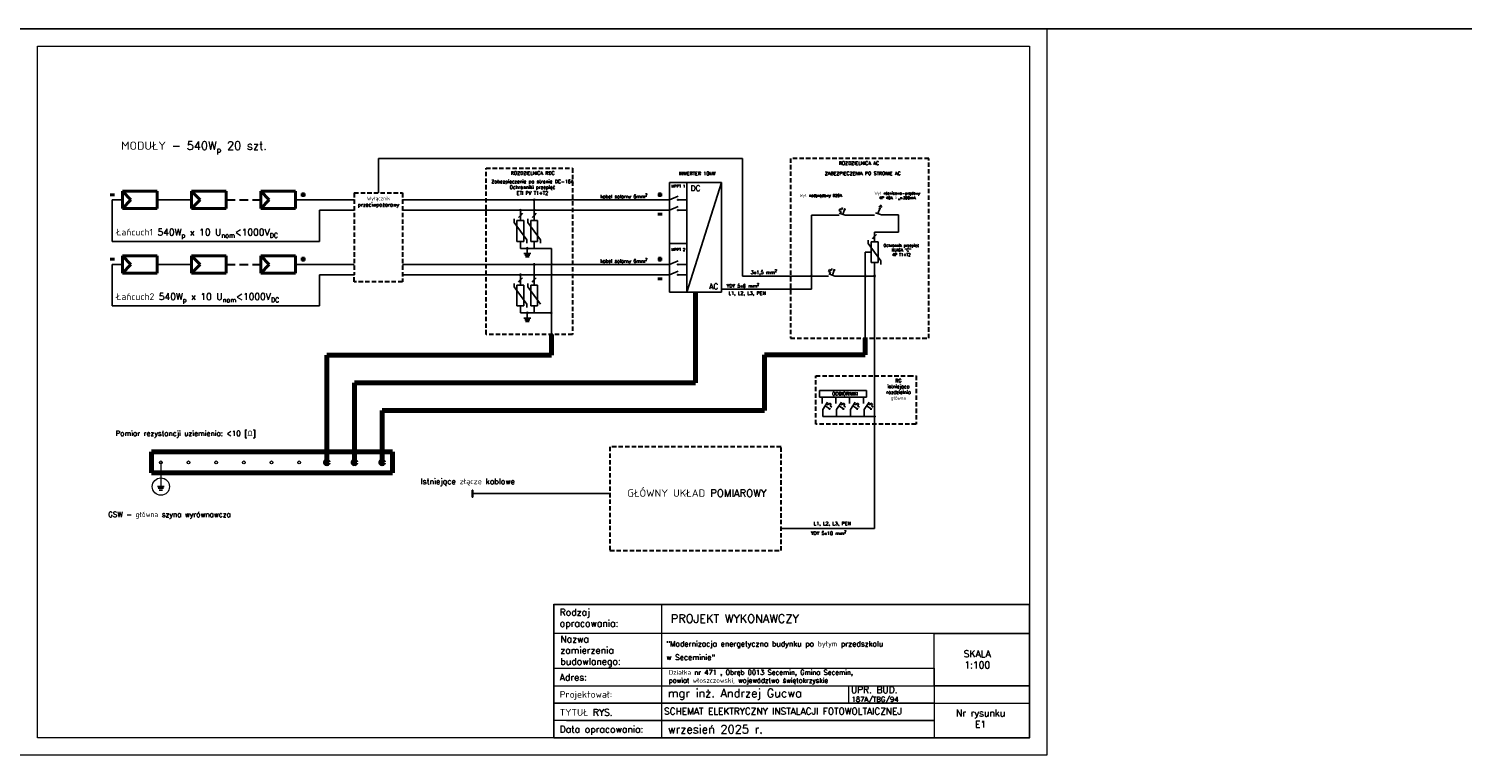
# Model space of a CAD drawing. Header units: millimetres. Extents: x 0 to 152651, y 46550 to 81081.
# Tile 33 of 109: x 128706 to 132856, y 76011 to 78111. Entities that reach past the tile are written whole.
import ezdxf

# ---------------------------------------------------------------- set-up
doc = ezdxf.new("R2010")
doc.units = ezdxf.units.MM
doc.linetypes.add('DASHED', pattern=[19.05, 12.7, -6.35])
for name, color, linetype, lineweight in [('BARDZO GRUBA', 1, 'Continuous', 70), ('cienka', 3, 'Continuous', 18), ('gruba', 1, 'Continuous', 40), ('opisy', 4, 'Continuous', 18), ('PRZERYWANA', 2, 'DASHED', 30), ('średnia', 2, 'Continuous', 25)]:
    doc.layers.add(name, color=color, linetype=linetype, lineweight=lineweight)
doc.styles.add('KASIA', font='romans.shx', dxfattribs={"height": 20})

msp = doc.modelspace()

# ---------------------------------------------------------------- hatches: boundary and pattern name
at = {"layer": 'BARDZO GRUBA'}
h = msp.add_hatch(color=256, dxfattribs=at)
h.dxf.hatch_style = 1
h.paths.add_polyline_path([(129572.395, 76858.016), (129564.395, 76858.016, 1)])
h.paths.add_polyline_path([(129568.395, 76862.016, 0.41421356), (129564.395, 76858.016), (129568.395, 76858.016)])
h.paths.add_polyline_path([(129568.395, 76862.016), (129568.395, 76858.016), (129572.395, 76858.016, 0.41421356)])
h.paths.add_polyline_path([(129652.395, 76858.016), (129644.395, 76858.016, 1)])
h.paths.add_polyline_path([(129648.395, 76862.016, 0.41421356), (129644.395, 76858.016), (129648.395, 76858.016)])
h.paths.add_polyline_path([(129648.395, 76862.016), (129648.395, 76858.016), (129652.395, 76858.016, 0.41421356)])
h.paths.add_polyline_path([(129732.395, 76858.016), (129724.395, 76858.016, 1)])
h.paths.add_polyline_path([(129728.395, 76862.016, 0.41421356), (129724.395, 76858.016), (129728.395, 76858.016)])
h.paths.add_polyline_path([(129728.395, 76862.016), (129728.395, 76858.016), (129732.395, 76858.016, 0.41421356)])
at = {"layer": 'średnia'}
h = msp.add_hatch(color=256, dxfattribs=at)
h.dxf.hatch_style = 1
h.paths.add_polyline_path([(130130.395, 77586.652), (130128.395, 77586.652), (130128.395, 77584.652, 0.41421356)])
h.paths.add_polyline_path([(130128.395, 77586.652), (130126.395, 77586.652, 0.41421356), (130128.395, 77584.652)])
h.paths.add_polyline_path([(130126.395, 77586.652), (130128.395, 77586.652), (130130.395, 77586.652, 1)])
h.paths.add_polyline_path([(130168.395, 77616.652), (130166.395, 77616.652, 0.41421356), (130168.395, 77614.652)])
h.paths.add_polyline_path([(130170.395, 77616.652), (130168.395, 77616.652), (130168.395, 77614.652, 0.41421356)])
h.paths.add_polyline_path([(130166.395, 77616.652), (130168.395, 77616.652), (130170.395, 77616.652, 1)])
h = msp.add_hatch(color=256, dxfattribs=at)
h.dxf.hatch_style = 1
h.paths.add_polyline_path([(131067.466, 77591.718), (131066.12, 77588.003), (131067.876, 77587.367)])
h.paths.add_polyline_path([(131067.466, 77591.718), (131064.364, 77588.639), (131066.12, 77588.003)])
h = msp.add_hatch(color=256, dxfattribs=at)
h.dxf.hatch_style = 1
h.paths.add_polyline_path([(131168.818, 77593.929), (131167.472, 77590.214), (131169.228, 77589.578)])
h.paths.add_polyline_path([(131168.818, 77593.929), (131165.716, 77590.85), (131167.472, 77590.214)])
h = msp.add_hatch(color=256, dxfattribs=at)
h.dxf.hatch_style = 1
h.paths.add_polyline_path([(130148.395, 77476.652), (130146.395, 77476.652, 0.41421356), (130148.395, 77474.652)])
h.paths.add_polyline_path([(130150.395, 77476.652), (130148.395, 77476.652), (130148.395, 77474.652, 0.41421356)])
h.paths.add_polyline_path([(130146.395, 77476.652), (130148.395, 77476.652), (130150.395, 77476.652, 1)])
h = msp.add_hatch(color=256, dxfattribs=at)
h.dxf.hatch_style = 1
h.paths.add_polyline_path([(130130.395, 77400.218), (130128.395, 77400.218), (130128.395, 77398.218, 0.41421356)])
h.paths.add_polyline_path([(130128.395, 77400.218), (130126.395, 77400.218, 0.41421356), (130128.395, 77398.218)])
h.paths.add_polyline_path([(130126.395, 77400.218), (130128.395, 77400.218), (130130.395, 77400.218, 1)])
h.paths.add_polyline_path([(130168.395, 77430.218), (130166.395, 77430.218, 0.41421356), (130168.395, 77428.218)])
h.paths.add_polyline_path([(130170.395, 77430.218), (130168.395, 77430.218), (130168.395, 77428.218, 0.41421356)])
h.paths.add_polyline_path([(130166.395, 77430.218), (130168.395, 77430.218), (130170.395, 77430.218, 1)])
h = msp.add_hatch(color=256, dxfattribs=at)
h.dxf.hatch_style = 1
h.paths.add_polyline_path([(131037.161, 77415.985), (131035.815, 77412.27), (131037.571, 77411.634)])
h.paths.add_polyline_path([(131037.161, 77415.985), (131034.059, 77412.906), (131035.815, 77412.27)])
h = msp.add_hatch(color=256, dxfattribs=at)
h.dxf.hatch_style = 1
h.paths.add_polyline_path([(131152.996, 77398.652, 0.41421356), (131150.996, 77396.652), (131152.996, 77396.652)])
h.paths.add_polyline_path([(131152.996, 77396.652), (131150.996, 77396.652, 0.41421356), (131152.996, 77394.652)])
h.paths.add_polyline_path([(131152.996, 77398.652), (131152.996, 77396.652), (131152.996, 77394.652, 0.41421356), (131154.996, 77396.652, 0.41421356)])
h = msp.add_hatch(color=256, dxfattribs=at)
h.dxf.hatch_style = 1
h.paths.add_polyline_path([(130148.395, 77290.218), (130146.395, 77290.218, 0.41421356), (130148.395, 77288.218)])
h.paths.add_polyline_path([(130150.395, 77290.218), (130148.395, 77290.218), (130148.395, 77288.218, 0.41421356)])
h.paths.add_polyline_path([(130146.395, 77290.218), (130148.395, 77290.218), (130150.395, 77290.218, 1)])
h = msp.add_hatch(color=256, dxfattribs=at)
h.dxf.hatch_style = 1
h.paths.add_polyline_path([(130218.395, 77292.218, 0.41421356), (130216.395, 77290.218), (130218.395, 77290.218)])
h.paths.add_polyline_path([(130218.395, 77290.218), (130216.395, 77290.218, 0.41421356), (130218.395, 77288.218)])
h.paths.add_polyline_path([(130218.395, 77292.218), (130218.395, 77290.218), (130218.395, 77288.218, 0.41421356), (130220.395, 77290.218, 0.41421356)])
h = msp.add_hatch(color=256, dxfattribs=at)
h.dxf.hatch_style = 1
h.paths.add_polyline_path([(131024.93, 77011.353), (131021.624, 77013.518), (131020.601, 77011.955)])
h.paths.add_polyline_path([(131024.93, 77011.353), (131022.647, 77015.08), (131021.624, 77013.518)])
h = msp.add_hatch(color=256, dxfattribs=at)
h.dxf.hatch_style = 1
h.paths.add_polyline_path([(131064.93, 77011.353), (131061.624, 77013.518), (131060.601, 77011.955)])
h.paths.add_polyline_path([(131064.93, 77011.353), (131062.647, 77015.08), (131061.624, 77013.518)])
h = msp.add_hatch(color=256, dxfattribs=at)
h.dxf.hatch_style = 1
h.paths.add_polyline_path([(131104.93, 77011.353), (131101.624, 77013.518), (131100.601, 77011.955)])
h.paths.add_polyline_path([(131104.93, 77011.353), (131102.647, 77015.08), (131101.624, 77013.518)])
h = msp.add_hatch(color=256, dxfattribs=at)
h.dxf.hatch_style = 1
h.paths.add_polyline_path([(131144.93, 77011.353), (131141.624, 77013.518), (131140.601, 77011.955)])
h.paths.add_polyline_path([(131144.93, 77011.353), (131142.647, 77015.08), (131141.624, 77013.518)])
h = msp.add_hatch(color=256, dxfattribs=at)
h.dxf.hatch_style = 1
h.paths.add_polyline_path([(131152.996, 76992.637, 0.41421356), (131150.996, 76990.637), (131152.996, 76990.637)])
h.paths.add_polyline_path([(131152.996, 76990.637), (131150.996, 76990.637, 0.41421356), (131152.996, 76988.637)])
h.paths.add_polyline_path([(131154.996, 76990.637, 0.41421356), (131152.996, 76992.637), (131152.996, 76988.637, 0.41421356)])
h = msp.add_hatch(color=256, dxfattribs=at)
h.dxf.hatch_style = 1
h.paths.add_polyline_path([(129990.724, 76767.905), (129990.724, 76777.905), (129988.724, 76777.905), (129988.724, 76757.905), (129990.724, 76757.905)])

# ---------------------------------------------------------------- linework, layer by layer
at = {"layer": 'BARDZO GRUBA'}
for p, q in [((130635.053, 77350.218), (130635.053, 77088.016)), ((130218.395, 77228.016), (130218.395, 77168.016)), ((131126.24, 77216.652), (131126.24, 77168.921)), ((130218.395, 77168.016), (129568.395, 77168.016)), ((129568.395, 77168.016), (129568.395, 76858.016)), ((130834.319, 77008.016), (130834.319, 77168.921)), ((131126.24, 77168.921), (130834.319, 77168.921)), ((130635.053, 77088.016), (129648.395, 77088.016)), ((129648.395, 77088.016), (129648.395, 76858.016)), ((130834.319, 77008.016), (129728.395, 77008.016)), ((129728.395, 77008.016), (129728.395, 76858.016)), ((129728.395, 76888.016), (129061.196, 76888.016)), ((129061.196, 76888.016), (129061.196, 76828.016)), ((129728.395, 76888.016), (129758.395, 76888.016)), ((129758.395, 76888.016), (129758.395, 76828.016)), ((129061.196, 76828.016), (129728.395, 76828.016)), ((129758.395, 76828.016), (129728.395, 76828.016))]:
    msp.add_line(p, q, dxfattribs=at)
for centre in [(129568.395, 76858.016), (129648.395, 76858.016), (129728.395, 76858.016)]:
    msp.add_circle(centre, 4, dxfattribs=at)
at = {"layer": 'cienka'}
for p, q in [((132881.116, 78111.419), (128681.116, 78111.419)), ((128681.116, 78111.419), (132881.116, 78111.419)), ((131651.116, 78111.419), (131651.116, 76011.419)), ((128731.116, 76061.419), (128731.116, 78061.419)), ((128731.116, 78061.419), (131601.116, 78061.419)), ((128731.116, 76061.419), (128731.116, 78061.419)), ((131601.116, 78061.419), (131601.116, 76061.419)), ((129088.395, 76858.016), (129088.395, 76788.016)), ((131078.095, 76213.166), (131078.095, 76162.817)), ((131289.116, 76162.185), (131601.116, 76162.185)), ((131601.116, 76061.419), (128731.116, 76061.419)), ((131651.116, 76011.419), (128681.116, 76011.419))]:
    msp.add_line(p, q, dxfattribs=at)
for centre, radius in [((129088.395, 76858.016), 4), ((129168.395, 76858.016), 4), ((129248.395, 76858.016), 4), ((129328.395, 76858.016), 4), ((129408.395, 76858.016), 4), ((129488.395, 76858.016), 4), ((129088.395, 76788.016), 25)]:
    msp.add_circle(centre, radius, dxfattribs=at)
at = {"layer": 'gruba'}
for p, q in [((128941.367, 77631.759), (128954.488, 77631.759)), ((128977.56, 77641.652), (128977.56, 77591.652)), ((129077.56, 77641.652), (128977.56, 77641.652)), ((128977.56, 77641.652), (129001.795, 77616.652)), ((129001.795, 77616.652), (128977.56, 77591.652)), ((129077.56, 77591.652), (129077.56, 77641.652)), ((129177.56, 77641.652), (129177.56, 77591.652)), ((129277.56, 77641.652), (129177.56, 77641.652)), ((129177.56, 77641.652), (129201.795, 77616.652)), ((129201.795, 77616.652), (129177.56, 77591.652)), ((129277.56, 77591.652), (129277.56, 77641.652)), ((129377.56, 77641.652), (129377.56, 77591.652)), ((129477.56, 77641.652), (129377.56, 77641.652)), ((129377.56, 77641.652), (129401.795, 77616.652)), ((129401.795, 77616.652), (129377.56, 77591.652)), ((129477.56, 77591.652), (129477.56, 77641.652)), ((129493.267, 77631.759), (129506.387, 77631.759)), ((129499.827, 77625.199), (129499.827, 77638.32)), ((130525.699, 77631.759), (130538.82, 77631.759)), ((130532.259, 77625.199), (130532.259, 77638.32)), ((128977.56, 77591.652), (129077.56, 77591.652)), ((129177.56, 77591.652), (129277.56, 77591.652)), ((129377.56, 77591.652), (129477.56, 77591.652)), ((130525.699, 77575.025), (130538.82, 77575.025)), ((128941.367, 77445.325), (128954.488, 77445.325)), ((128977.56, 77455.218), (128977.56, 77405.218)), ((129077.56, 77455.218), (128977.56, 77455.218)), ((128977.56, 77455.218), (129001.795, 77430.218)), ((129077.56, 77405.218), (129077.56, 77455.218)), ((129177.56, 77455.218), (129177.56, 77405.218)), ((129277.56, 77455.218), (129177.56, 77455.218)), ((129177.56, 77455.218), (129201.795, 77430.218)), ((129277.56, 77405.218), (129277.56, 77455.218)), ((129377.56, 77455.218), (129377.56, 77405.218)), ((129477.56, 77455.218), (129377.56, 77455.218)), ((129377.56, 77455.218), (129401.795, 77430.218)), ((129477.56, 77405.218), (129477.56, 77455.218)), ((129493.267, 77445.325), (129506.387, 77445.325)), ((129499.827, 77438.765), (129499.827, 77451.885)), ((130525.699, 77445.325), (130538.82, 77445.325)), ((130532.259, 77438.765), (130532.259, 77451.885)), ((129001.795, 77430.218), (128977.56, 77405.218)), ((128977.56, 77405.218), (129077.56, 77405.218)), ((129201.795, 77430.218), (129177.56, 77405.218)), ((129177.56, 77405.218), (129277.56, 77405.218)), ((129401.795, 77430.218), (129377.56, 77405.218)), ((129377.56, 77405.218), (129477.56, 77405.218)), ((130525.699, 77388.591), (130538.82, 77388.591))]:
    msp.add_line(p, q, dxfattribs=at)
at = {"layer": 'opisy', "linetype": 'Continuous', "lineweight": 0, "flags": 128}
for points in [[(130225.407, 76061.419), (130225.407, 76447.717), (130536.696, 76447.683), (130536.696, 76061.385)], [(131325.116, 76363.717), (131601.116, 76363.717), (131601.116, 76212.534), (131325.116, 76212.534)]]:
    msp.add_lwpolyline(points, close=True, dxfattribs=at)
for points in [[(130225.407, 76447.7), (131601.116, 76447.7), (131601.116, 76363.717), (130225.407, 76363.717)], [(131265.116, 76447.7), (131601.116, 76447.7)], [(130225.407, 76262.934), (131325.116, 76262.934), (131325.116, 76111.785), (130225.407, 76111.785)], [(130225.407, 76212.534), (131325.116, 76212.534), (131325.116, 76162.185), (130225.407, 76162.185)], [(131265.116, 76212.534), (131601.116, 76212.534)], [(130225.407, 76162.185), (131325.116, 76162.185), (131325.116, 76111.802), (130225.407, 76111.802)], [(130261.407, 76111.802), (131325.116, 76111.802), (131325.116, 76061.419), (130261.407, 76061.419)]]:
    msp.add_lwpolyline(points, dxfattribs=at)
at = {"layer": 'opisy', "lineweight": 25}
msp.add_lwpolyline([(130225.407, 76447.7), (131601.116, 76447.7), (131601.116, 76061.419), (130225.407, 76061.419)], close=True, dxfattribs=at)
at = {"layer": 'PRZERYWANA'}
for p, q in [((130910.119, 77736.652), (130910.119, 77216.652)), ((131310.119, 77736.652), (130910.119, 77736.652)), ((131310.119, 77216.652), (131310.119, 77736.652)), ((130029.226, 77708.016), (130279.226, 77708.016)), ((130029.226, 77228.016), (130029.226, 77708.016)), ((130279.226, 77708.016), (130279.226, 77228.016)), ((129647.56, 77636.652), (129647.56, 77400.218)), ((129647.56, 77636.652), (129787.56, 77636.652)), ((129787.56, 77636.652), (129787.56, 77380.218)), ((129647.56, 77380.218), (129647.56, 77400.218)), ((129787.56, 77380.218), (129647.56, 77380.218)), ((130279.226, 77228.016), (130029.226, 77228.016)), ((130910.119, 77216.652), (131310.119, 77216.652)), ((130982.996, 76968.507), (130982.996, 77108.507)), ((130982.996, 77108.507), (131152.996, 77108.507)), ((131152.996, 77108.507), (131252.996, 77108.507)), ((131252.996, 77108.507), (131272.996, 77108.507)), ((131272.996, 77108.507), (131272.996, 76968.507)), ((131272.996, 76968.507), (130982.996, 76968.507)), ((130882.376, 76902.936), (130387.636, 76902.936)), ((130387.636, 76902.936), (130387.636, 76602.936)), ((130882.376, 76602.936), (130882.376, 76902.936)), ((130387.636, 76602.936), (130882.376, 76602.936))]:
    msp.add_line(p, q, dxfattribs=at)
at = {"layer": 'PRZERYWANA', "ltscale": 2}
for p, q in [((129277.56, 77616.652), (129377.56, 77616.652)), ((129277.56, 77430.218), (129377.56, 77430.218))]:
    msp.add_line(p, q, dxfattribs=at)
at = {"layer": 'średnia'}
for p, q in [((129717.56, 77636.652), (129717.56, 77736.652)), ((129717.56, 77736.652), (130770.841, 77736.652)), ((130770.841, 77736.652), (130770.841, 77396.652)), ((130560.053, 77616.652), (130560.053, 77666.652)), ((130560.053, 77666.652), (130710.053, 77666.652)), ((130610.053, 77616.652), (130610.053, 77666.652)), ((130610.053, 77350.218), (130710.053, 77666.652)), ((130710.053, 77666.652), (130710.053, 77350.218)), ((128977.56, 77616.652), (128947.56, 77616.652)), ((128947.56, 77616.652), (128947.56, 77496.652)), ((129077.56, 77616.652), (129177.56, 77616.652)), ((129477.56, 77616.652), (129647.56, 77616.652)), ((129787.56, 77616.652), (130560.053, 77616.652)), ((130168.395, 77616.652), (130168.395, 77588.652)), ((130560.053, 77616.652), (130585.274, 77627.121)), ((130560.053, 77350.218), (130560.053, 77616.652)), ((130585.053, 77617.652), (130583.053, 77617.652)), ((130583.053, 77617.652), (130583.053, 77615.652)), ((130583.053, 77615.652), (130585.053, 77615.652)), ((130585.053, 77616.652), (130585.053, 77617.652)), ((130585.053, 77616.652), (130610.053, 77616.652)), ((130585.053, 77615.652), (130585.053, 77616.652)), ((130610.053, 77350.218), (130610.053, 77616.652)), ((129547.56, 77496.652), (129547.56, 77586.652)), ((129547.56, 77586.652), (129647.56, 77586.652)), ((129787.56, 77586.652), (130560.053, 77586.652)), ((130122.631, 77565.458), (130128.395, 77571.652)), ((130128.395, 77586.652), (130128.395, 77556.652)), ((130128.395, 77571.652), (130134.159, 77577.846)), ((130162.631, 77565.458), (130168.395, 77571.652)), ((130168.395, 77584.652), (130168.395, 77556.652)), ((130168.395, 77571.652), (130174.159, 77577.846)), ((130560.053, 77586.652), (130585.274, 77597.121)), ((130585.053, 77587.652), (130583.053, 77587.652)), ((130583.053, 77587.652), (130583.053, 77585.652)), ((130583.053, 77585.652), (130585.053, 77585.652)), ((130585.053, 77586.652), (130585.053, 77587.652)), ((130585.053, 77586.652), (130610.053, 77586.652)), ((130585.053, 77585.652), (130585.053, 77586.652)), ((130970.841, 77358.918), (130970.841, 77572.195)), ((130970.841, 77572.195), (131050.763, 77572.195)), ((131050.477, 77585.109), (131052.521, 77590.751)), ((131056.119, 77583.066), (131050.477, 77585.109)), ((131067.986, 77572.385), (131050.583, 77578.69)), ((131052.521, 77590.751), (131058.162, 77588.707)), ((131054.075, 77577.425), (131056.119, 77583.066)), ((131058.162, 77588.707), (131060.206, 77594.348)), ((131061.335, 77574.794), (131067.466, 77591.718)), ((131067.466, 77591.718), (131064.364, 77588.639)), ((131064.364, 77588.639), (131067.876, 77587.367)), ((131067.466, 77591.718), (131067.876, 77587.367)), ((131067.986, 77572.385), (131152.996, 77572.385)), ((131172.69, 77573.382), (131155.287, 77579.686)), ((131162.687, 77577.005), (131168.818, 77593.929)), ((131175.427, 77595.216), (131165.395, 77598.85)), ((131168.818, 77593.929), (131165.716, 77590.85)), ((131165.716, 77590.85), (131169.228, 77589.578)), ((131168.818, 77593.929), (131169.228, 77589.578)), ((131170.411, 77597.033), (131172.19, 77601.944)), ((131172.69, 77573.382), (131222.69, 77573.382)), ((131222.69, 77573.382), (131222.69, 77523.382)), ((130110.144, 77561.652), (130110.144, 77551.652)), ((130110.144, 77551.652), (130146.646, 77501.652)), ((130118.395, 77556.652), (130138.395, 77556.652)), ((130118.395, 77556.652), (130118.395, 77496.652)), ((130138.395, 77496.652), (130138.395, 77556.652)), ((130150.144, 77561.652), (130150.144, 77551.652)), ((130150.144, 77551.652), (130186.646, 77501.652)), ((130158.395, 77556.652), (130178.395, 77556.652)), ((130158.395, 77556.652), (130158.395, 77496.652)), ((130178.395, 77496.652), (130178.395, 77556.652)), ((131222.69, 77523.382), (131152.996, 77523.382)), ((131152.996, 77523.382), (131152.996, 77495.382)), ((128947.56, 77496.652), (129547.56, 77496.652)), ((130118.395, 77496.652), (130138.395, 77496.652)), ((130128.395, 77496.652), (130128.395, 77476.652)), ((130146.646, 77491.652), (130146.646, 77501.652)), ((130158.395, 77496.652), (130178.395, 77496.652)), ((130168.395, 77476.652), (130168.395, 77496.652)), ((130186.646, 77491.652), (130186.646, 77501.652)), ((130560.053, 77490.301), (130610.053, 77490.301)), ((131134.745, 77500.382), (131134.745, 77490.382)), ((131134.745, 77490.382), (131171.246, 77440.382)), ((131142.996, 77495.382), (131162.996, 77495.382)), ((131142.996, 77495.382), (131142.996, 77435.382)), ((131147.232, 77504.188), (131152.996, 77510.382)), ((131152.996, 77510.382), (131158.76, 77516.576)), ((131162.996, 77435.382), (131162.996, 77495.382)), ((130128.395, 77476.652), (130168.395, 77476.652)), ((130138.395, 77461.652), (130158.395, 77461.652)), ((130140.895, 77456.652), (130155.895, 77456.652)), ((130143.395, 77451.652), (130153.395, 77451.652)), ((130148.395, 77476.652), (130148.395, 77461.652)), ((130168.395, 77476.652), (130218.395, 77476.652)), ((130218.395, 77476.652), (130218.395, 77432.218)), ((130560.053, 77430.218), (130585.274, 77440.687)), ((131142.996, 77465.382), (131126.24, 77465.382)), ((131126.24, 77465.382), (131126.24, 77463.85)), ((131126.24, 77398.652), (131126.24, 77463.85)), ((131171.246, 77430.382), (131171.246, 77440.382)), ((128977.56, 77430.218), (128947.56, 77430.218)), ((128947.56, 77430.218), (128947.56, 77310.218)), ((129077.56, 77430.218), (129177.56, 77430.218)), ((129477.56, 77430.218), (129647.56, 77430.218)), ((129547.56, 77310.218), (129547.56, 77400.218)), ((129547.56, 77400.218), (129647.56, 77400.218)), ((129787.56, 77430.218), (130560.053, 77430.218)), ((129787.56, 77400.218), (130560.053, 77400.218)), ((130128.395, 77400.218), (130128.395, 77370.218)), ((130168.395, 77430.218), (130168.395, 77402.218)), ((130168.395, 77398.218), (130168.395, 77370.218)), ((130218.395, 77428.218), (130218.395, 77402.218)), ((130218.395, 77398.218), (130218.395, 77228.016)), ((130560.053, 77400.218), (130585.274, 77410.687)), ((130585.053, 77431.218), (130583.053, 77431.218)), ((130583.053, 77431.218), (130583.053, 77429.218)), ((130583.053, 77429.218), (130585.053, 77429.218)), ((130585.053, 77401.218), (130583.053, 77401.218)), ((130583.053, 77401.218), (130583.053, 77399.218)), ((130583.053, 77399.218), (130585.053, 77399.218)), ((130585.053, 77430.218), (130585.053, 77431.218)), ((130585.053, 77430.218), (130610.053, 77430.218)), ((130585.053, 77429.218), (130585.053, 77430.218)), ((130585.053, 77400.218), (130585.053, 77401.218)), ((130585.053, 77400.218), (130610.053, 77400.218)), ((130585.053, 77399.218), (130585.053, 77400.218)), ((131020.172, 77409.377), (131022.215, 77415.018)), ((131025.813, 77407.333), (131020.172, 77409.377)), ((131037.68, 77396.652), (131020.278, 77402.957)), ((131022.215, 77415.018), (131027.857, 77412.974)), ((131023.769, 77401.692), (131025.813, 77407.333)), ((131027.857, 77412.974), (131029.9, 77418.615)), ((131031.03, 77399.062), (131037.161, 77415.985)), ((131037.161, 77415.985), (131034.059, 77412.906)), ((131034.059, 77412.906), (131037.571, 77411.634)), ((131037.161, 77415.985), (131037.571, 77411.634)), ((131142.996, 77435.382), (131162.996, 77435.382)), ((131152.996, 77216.652), (131152.996, 77435.382)), ((130110.144, 77375.218), (130110.144, 77365.218)), ((130110.144, 77365.218), (130146.646, 77315.218)), ((130118.395, 77370.218), (130138.395, 77370.218)), ((130118.395, 77370.218), (130118.395, 77310.218)), ((130122.631, 77379.024), (130128.395, 77385.218)), ((130128.395, 77385.218), (130134.159, 77391.412)), ((130138.395, 77310.218), (130138.395, 77370.218)), ((130150.144, 77375.218), (130150.144, 77365.218)), ((130150.144, 77365.218), (130186.646, 77315.218)), ((130158.395, 77370.218), (130178.395, 77370.218)), ((130158.395, 77370.218), (130158.395, 77310.218)), ((130162.631, 77379.024), (130168.395, 77385.218)), ((130168.395, 77385.218), (130174.159, 77391.412)), ((130178.395, 77310.218), (130178.395, 77370.218)), ((130710.053, 77358.918), (130970.841, 77358.918)), ((130770.841, 77396.652), (130968.841, 77396.652)), ((130972.841, 77396.652), (131020.204, 77396.652)), ((131037.68, 77396.652), (131152.996, 77396.652)), ((131126.24, 77394.652), (131126.24, 77216.652)), ((130146.646, 77305.218), (130146.646, 77315.218)), ((130710.053, 77350.218), (130560.053, 77350.218)), ((128947.56, 77310.218), (129547.56, 77310.218)), ((130118.395, 77310.218), (130138.395, 77310.218)), ((130128.395, 77310.218), (130128.395, 77290.218)), ((130128.395, 77290.218), (130168.395, 77290.218)), ((130138.395, 77275.218), (130158.395, 77275.218)), ((130148.395, 77290.218), (130148.395, 77275.218)), ((130158.395, 77310.218), (130178.395, 77310.218)), ((130168.395, 77290.218), (130168.395, 77310.218)), ((130168.395, 77290.218), (130218.395, 77290.218)), ((130140.895, 77270.218), (130155.895, 77270.218)), ((130143.395, 77265.218), (130153.395, 77265.218)), ((131152.996, 77216.652), (131152.996, 76666.652)), ((130993.383, 77066.168), (130993.383, 77046.168)), ((131129.474, 77066.168), (130993.383, 77066.168)), ((131129.474, 77046.168), (131129.474, 77066.168)), ((130993.383, 77046.168), (131129.474, 77046.168)), ((131000.966, 77046.168), (131000.966, 77028.401)), ((131002.996, 77010.637), (131016.929, 77032.014)), ((131014.099, 77027.673), (131019.119, 77024.387)), ((131019.119, 77024.387), (131022.406, 77029.407)), ((131022.406, 77029.407), (131027.426, 77026.12)), ((131027.426, 77026.12), (131024.139, 77021.1)), ((131040.966, 77046.168), (131040.966, 77028.401)), ((131042.996, 77010.637), (131056.929, 77032.014)), ((131054.099, 77027.673), (131059.119, 77024.387)), ((131059.119, 77024.387), (131062.406, 77029.407)), ((131062.406, 77029.407), (131067.426, 77026.12)), ((131067.426, 77026.12), (131064.139, 77021.1)), ((131080.966, 77046.168), (131080.966, 77028.401)), ((131082.996, 77010.637), (131096.929, 77032.014)), ((131094.099, 77027.673), (131099.119, 77024.387)), ((131099.119, 77024.387), (131102.406, 77029.407)), ((131102.406, 77029.407), (131107.426, 77026.12)), ((131107.426, 77026.12), (131104.139, 77021.1)), ((131120.966, 77046.168), (131120.966, 77028.401)), ((131122.996, 77010.637), (131136.929, 77032.014)), ((131134.099, 77027.673), (131139.119, 77024.387)), ((131139.119, 77024.387), (131142.406, 77029.407)), ((131142.406, 77029.407), (131147.426, 77026.12)), ((131147.426, 77026.12), (131144.139, 77021.1)), ((131002.996, 76990.637), (131002.996, 77010.637)), ((131152.996, 76990.637), (131002.996, 76990.637)), ((131009.87, 77021.212), (131024.93, 77011.353)), ((131022.647, 77015.08), (131020.601, 77011.955)), ((131024.93, 77011.353), (131020.601, 77011.955)), ((131024.93, 77011.353), (131022.647, 77015.08)), ((131024.139, 77021.1), (131029.159, 77017.814)), ((131042.996, 76990.637), (131042.996, 77010.637)), ((131049.87, 77021.212), (131064.93, 77011.353)), ((131062.647, 77015.08), (131060.601, 77011.955)), ((131064.93, 77011.353), (131060.601, 77011.955)), ((131064.93, 77011.353), (131062.647, 77015.08)), ((131064.139, 77021.1), (131069.159, 77017.814)), ((131082.996, 76990.637), (131082.996, 77010.637)), ((131089.87, 77021.212), (131104.93, 77011.353)), ((131102.647, 77015.08), (131100.601, 77011.955)), ((131104.93, 77011.353), (131100.601, 77011.955)), ((131104.93, 77011.353), (131102.647, 77015.08)), ((131104.139, 77021.1), (131109.159, 77017.814)), ((131122.996, 76990.637), (131122.996, 77010.637)), ((131129.87, 77021.212), (131144.93, 77011.353)), ((131142.647, 77015.08), (131140.601, 77011.955)), ((131144.93, 77011.353), (131140.601, 77011.955)), ((131144.93, 77011.353), (131142.647, 77015.08)), ((131144.139, 77021.1), (131149.159, 77017.814)), ((129078.395, 76788.016), (129098.395, 76788.016)), ((129080.895, 76783.016), (129095.895, 76783.016)), ((129083.395, 76778.016), (129093.395, 76778.016)), ((129990.724, 76777.905), (129988.724, 76777.905)), ((129988.724, 76777.905), (129988.724, 76757.905)), ((129990.724, 76767.905), (129990.724, 76777.905)), ((129988.724, 76757.905), (129990.724, 76757.905)), ((130387.636, 76767.905), (129990.724, 76767.905)), ((129990.724, 76757.905), (129990.724, 76767.905)), ((131152.996, 76666.652), (130882.376, 76666.652))]:
    msp.add_line(p, q, dxfattribs=at)
for centre in [(130168.395, 77616.652), (130128.395, 77586.652), (130148.395, 77476.652), (130128.395, 77400.218), (130168.395, 77430.218), (131152.996, 77396.652), (130148.395, 77290.218), (130218.395, 77290.218), (131152.996, 76990.637)]:
    msp.add_circle(centre, 2, dxfattribs=at)
for centre, start, end in [((130168.395, 77586.652), 270, 90), ((130168.395, 77400.218), 270, 90), ((130218.395, 77430.218), 270, 90), ((130218.395, 77400.218), 270, 90), ((130970.841, 77396.652), 0, 180), ((131126.24, 77396.652), 270, 90)]:
    msp.add_arc(centre, 2, start, end, dxfattribs=at)

# ---------------------------------------------------------------- texts
at = {"layer": 'opisy', "linetype": 'Continuous', "lineweight": 0, "attachment_point": 4, "style": 'KASIA'}
for s, insert, char_height, width in [('\\A1;\\pxql;MODUŁY - 540W{\\H0.7x;\\S^ p;} 20 szt.', (128973.543, 77769.278), 24, 946.31605), ('\\A1;\\pxqc;ROZDZIELNICA RDC', (130035.238, 77694.188), 10, 257.8882), ('\\A1;\\pxqc;INWERTER 10kW', (130510.616, 77692.773), 10, 257.8882), ('\\A1;\\pxqc;ZABEZPIECZENIA PO STRONIE AC', (130989.988, 77693.219), 10, 257.8882), ('\\A1;\\pxqc;ROZDZIELNICA AC', (130978.765, 77722.824), 10, 257.8882), ('\\A1;\\pxqc;Zabezpieczenie po stronie DC-16A \\POchronniki przepięć \\PETI PV T1+T2', (130034.361, 77653.345), 10, 257.8882), ('\\A1;\\pxqc;MPPT 1', (130482.084, 77656.616), 8, 206.31056), ('\\A1;\\pxqc;DC', (130527.484, 77650.474), 16, 215.47104), ('\\A1;\\pxqc;Wyłącznik\\Pprzeciwpożarowy', (129682.002, 77610.052), 10.752, 71.9297), ('\\A1;\\pxqc;kabel solarny 6mm{\\H0.7x;\\S2^ ;}', (130298.537, 77626.55), 10, 257.8882), ('\\A1;\\pxqc;Wył. nadprądowy B20A', (130894.407, 77628.16), 8, 206.31056), ('\\A1;\\pxqc;Wył. różnicowo-prądowy\\P4P 40A ΔI{\\H0.7x;\\S^ n;}=300mA', (131115.737, 77628.16), 8, 206.31056), ('\\A1;\\pxql;Łańcuch1 540W{\\H0.7x;\\S^ p;} x 10 U{\\H0.7x;\\S^ nom;}<1000V{\\H0.7x;\\S^ DC;}', (128959.469, 77520.199), 19.2, 757.05284), ('\\A1;\\pxqc;Ochronnik przepięć\\PKLASA "C"\\P4P T1+T2', (131127.401, 77471.818), 8, 206.31056), ('\\A1;\\pxqc;kabel solarny 6mm{\\H0.7x;\\S2^ ;}', (130298.537, 77440.116), 10, 257.8882), ('\\A1;\\pxqc;MPPT 2', (130482.084, 77472.971), 8, 206.31056), ('\\A1;\\pxqc; 3x1,5 mm{\\H0.7x;\\S2^ ;}', (130700.217, 77407.478), 10, 257.8882), ('\\A1;\\pxqc;AC', (130580.05, 77366.556), 16, 215.47104), ('\\A1;\\pxqc; YDY 5x6 mm{\\H0.7x;\\S2^ ;}', (130639.43, 77369.744), 10, 257.8882), ('\\A1;\\pxql;Łańcuch2 540W{\\H0.7x;\\S^ p;\\H1.42857x; x 10} U{\\H0.7x;\\S^ nom;}<1000V{\\H0.7x;\\S^ DC;}', (128959.469, 77333.765), 19.2, 757.05284), ('\\A1;\\pxqc;L1, L2, L3, PEN', (130700.613, 77345.715), 10, 167.5213), ('\\A1;\\pxqc;RG\\Pistniejąca rozdzielnia\\Pgłówna', (131167.696, 77067.555), 10, 108.64859), ('\\A1;\\pxqc;ODBIORNIKI', (131013.122, 77056.321), 10, 108.64859), ('\\A1;\\pxqc;Pomiar rezystancji uziemienia: <10 [Ω]', (128928.455, 76939.382), 15, 463.48011), ('\\A1;\\pxqc;Istniejące złącze kablowe', (129770.327, 76800.413), 16.1647, 411.97645), ('\\A1;\\pxqc;GŁÓWNY UKŁAD POMIAROWY', (130368.002, 76769.118), 21.26719, 542.01953), ('\\A1;\\pxqc;GSW - główna szyna wyrównawcza', (128945.751, 76705.007), 15, 334.83138), ('\\A1;\\pxqc; YDY 5x10 mm{\\H0.7x;\\S2^ ;}', (130887.382, 76654.811), 10, 257.8882), ('\\A1;\\pxqc;L1, L2, L3, PEN', (130946.831, 76679.861), 10, 167.5213), ('\\A1;{\\H0.80952x;Rodzaj opracowania:}', (130242.233, 76405.43), 24, 141.54434), ('\\A1;\\pxql;PROJEKT WYKONAWCZY', (130563.584, 76406.511), 24, 946.31605), ('\\A1;\\pxql;{\\H0.80952x;Nazwa \\Pzamierzenia\\Pbudowlanego:}', (130244.05, 76311.733), 24, 141.54434), ('\\A1;\\pxsm1.5,qj;"Modernizacja energetyczna budynku po byłym przedszkolu\\P\\pq*;w Seceminie"', (130550.693, 76314.233), 15.6, 766.2055), ('\\A1;\\pxqc;{\\H0.80952x;SKALA\\P1:100}', (131076.12, 76288.516), 24, 747.85817), ('\\A1;\\pxql;{\\H0.80952x;Adres:}', (130242.233, 76237.037), 24, 141.54434), ('\\A1;Działka nr 471 , Obręb 0013 Secemin, Gmina Secemin,\\Ppowiat włoszczowski, województwo świętokrzyskie', (130557.803, 76237.097), 14, 756.99257), ('\\A1;\\pxql;{\\H0.80952x;Projektował:}', (130242.233, 76184.559), 24, 747.85817), ('\\A1;mgr inż. Andrzej Gucwa', (130555.074, 76187.251), 24, 747.85817), ('\\A1;UPR. BUD.', (131084.605, 76201.001), 19.2, 598.28653), ('\\A1;187A/TBG/94', (131086.611, 76170.709), 14.4, 448.7149), ('\\A1;\\pxql;{\\H0.80952x;TYTUŁ RYS.}', (130242.233, 76135.355), 24, 747.85817), ('\\A1;SCHEMAT ELEKTRYCZNY INSTALACJI FOTOWOLTAICZNEJ', (130544.044, 76138.585), 19, 903.96515), ('\\A1;\\pxqc;{\\H0.80952x;Nr rysunku\\PE1}', (131085.747, 76117.499), 24, 747.85817), ('\\A1;\\pxql;{\\H0.80952x;Data opracowania:}', (130242.233, 76083.317), 24, 747.85817), ('\\A1;wrzesień 2025 r.', (130555.074, 76086.641), 24, 747.85817)]:
    msp.add_mtext(s, dxfattribs=dict(at, insert=insert, char_height=char_height, width=width))

doc.saveas('drawing.dxf')
